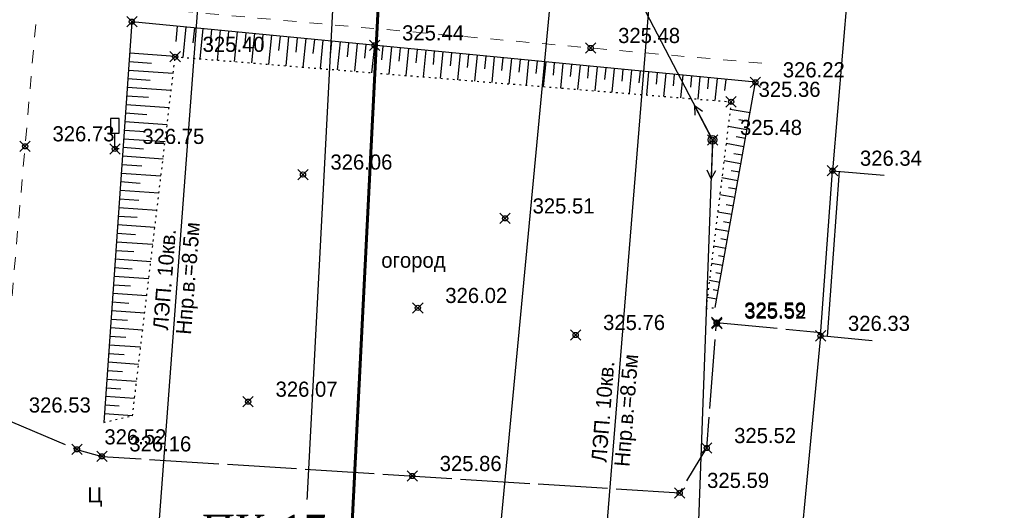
# Model space of a CAD drawing. Header units: metres. Extents: x 703769 to 722343, y 4313031 to 4317457.
# Tile 222 of 256: x 708211 to 708268, y 4314792 to 4314820. Entities that reach past the tile are written whole.
import ezdxf
from ezdxf import colors
from ezdxf.entities.mleader import LeaderData, LeaderLine
from ezdxf.math import Vec2, Vec3

# ---------------------------------------------------------------- set-up
doc = ezdxf.new("R2010")
doc.units = ezdxf.units.M
doc.header["$LTSCALE"] = 0.5
doc.header["$PDMODE"] = 35
doc.header["$PDSIZE"] = 0.3
for name, pattern in [('Auto_Street_NotBorder_Line_m1', [3, 1.5, -1.5]), ('ДОРОГИ_СТРОЯЩ', [9, 8, -1]), ('Контура низ откосов  Штриховая 0.1-0.5 - - - - - - -', [0.6, 0.1, -0.5])]:
    doc.linetypes.add(name, pattern=pattern)
for name, color, linetype in [('(004) Точки рельефа', 7, 'Continuous'), ('(007) Здания', 7, 'Continuous'), ('(013) Газ', 30, 'ИК_Газопровод -------г--------'), ('(019) Связь', 3, 'ИК_КАБ_СВЯЗИ'), ('(022) Возд. Линии', 7, 'Continuous'), ('(025) Дорога', 7, 'Continuous'), ('(026) Д_знаки', 7, 'Continuous'), ('(035) Откосы', 7, 'Continuous'), ('(037) Контуры', 7, 'Continuous'), ('(040) Ограда', 7, 'Continuous')]:
    doc.layers.add(name, color=color, linetype=linetype)
doc.layers.add('AUTO#_ROADS_EXIST_L', color=7, linetype='Continuous', lineweight=15, true_color=0x000000)
doc.layers.add('ВК_В1', color=134, linetype='Continuous', lineweight=40)
doc.styles.add('BM-431', font='txt')
doc.styles.add('D-431', font='txt')
doc.styles.add('Interproekt', font='isocpeur.ttf', dxfattribs={"width": 0.95, "oblique": 15})
doc.styles.add('S', font='txtwr', dxfattribs={"oblique": 15})
doc.styles.get("Standard").update_dxf_attribs({"font": 'times.ttf'})
doc.linetypes.add('GAZ_VOZDUSH', pattern='A,1,-2,["~",Standard,S=3,R=0,X=-1.5,Y=-1.5],-1,10', length=14)
doc.linetypes.add('ИК_Газопровод -------г--------', pattern='A,9,-0.6,["Г",Standard,S=1.2,R=0,X=0,Y=-0.6],-1.2', length=10.8)
doc.linetypes.add('ИК_КАБ_СВЯЗИ', pattern='A,4,["o",Standard,S=0.5,R=0,X=0,Y=-0.125],4,-2', length=10)
doc.linetypes.add('ОГРАДА_ГЛИН', pattern='A,4,["|",Standard,S=0.8,R=0,X=0,Y=-0.8],0.5,["|",Standard,S=0.8,R=0,X=0,Y=-0.8],3.5', length=8)

# ---------------------------------------------------------------- blocks, each defined once
blk = doc.blocks.new('I02063')
at = {"linetype": 'Continuous'}
blk.add_lwpolyline([(-0.5, 3.5), (-0.5, 1.8), (0.5, 1.8), (0.5, 3.5)], close=True, dxfattribs=at)
blk.add_lwpolyline([(0.5, 0), (0, 0), (0, 1.8)], dxfattribs=at)
at = {"color": 4, "style": 'S', "oblique": 15}
blk.add_attdef('Z', (1.280972, -0.066143), '', height=2, dxfattribs=at)
blk = doc.blocks.new('S1')
at = {"layer": '(022) Возд. Линии'}
for p, q in [((-2, 0), (-1.5, 0.25)), ((-2, 0), (-1.5, -0.25)), ((0, 0), (-2, 0))]:
    blk.add_line(p, q, dxfattribs=at)
blk = doc.blocks.new('S2')
at = {"layer": '(022) Возд. Линии'}
for p, q in [((0, 0), (2, 0)), ((2, 0), (1.5, 0.25)), ((2, 0), (1.5, -0.25))]:
    blk.add_line(p, q, dxfattribs=at)
blk = doc.blocks.new('SS')
at = {"layer": '(022) Возд. Линии'}
blk.add_circle((0, 0), 0.25, dxfattribs=at)
blk = doc.blocks.new('_Dot')
at = {"color": 0, "linetype": 'ByBlock', "lineweight": -2}
blk.add_line((-0.5, 0), (-1, 0), dxfattribs=at)
at = {"color": 0, "linetype": 'ByBlock', "const_width": 0.5}
blk.add_lwpolyline([(-0.25, 0, 1), (0.25, 0, 1)], format="xyb", close=True, dxfattribs=at)

msp = doc.modelspace()

# ---------------------------------------------------------------- linework, layer by layer
at = {"layer": '(007) Здания', "flags": 128}
for points, elevation in [([(708263.028, 4314832.093), (708260.039, 4314832.344), (708258.309, 4314811.756), (708261.298, 4314811.505)], 326.037), ([(708260.604, 4314801.927), (708257.617, 4314802.21), (708255.678, 4314781.712), (708258.665, 4314781.429)], 326.049)]:
    msp.add_lwpolyline(points, dxfattribs=dict(at, elevation=elevation))
at = {"layer": '(013) Газ', "linetype": 'GAZ_VOZDUSH', "elevation": 324.816, "flags": 128}
msp.add_lwpolyline([(708165.166, 4315455.034), (708237.064, 4315447.856), (708237.796, 4315439.435), (708237.948, 4315425.87), (708271.633, 4315423.02), (708271.633, 4315423.02), (708293.165, 4315421.558), (708284.482, 4315255.16), (708278.28, 4315165.641), (708278.086, 4315159.227), (708267.101, 4315087.682), (708203.286, 4314411.276), (708188.652, 4314151.902), (708188.652, 4314118.902)], dxfattribs=at)
at = {"layer": '(019) Связь', "elevation": 325.431, "flags": 128}
msp.add_lwpolyline([(708153.006, 4314105.043), (708156.993, 4314142.734), (708156.993, 4314142.734), (708174.147, 4314200.184), (708174.323, 4314203.958), (708195.362, 4314453.153), (708204.073, 4314563.084), (708218.911, 4314738.478), (708226.164, 4314758.135), (708236.601, 4314958.674), (708237.563, 4314979.166), (708241.532, 4315051.931), (708251.542, 4315144.303), (708253.161, 4315164.518), (708257.428, 4315233.645), (708258.881, 4315245.481), (708269.326, 4315369.847), (708270.394, 4315382.606), (708278.265, 4315465.509), (708280.616, 4315477.921), (708295.324, 4315641.488), (708303.766, 4315706.848), (708303.348, 4315724.234), (708305.187, 4315772.118), (708306.696, 4315783.119), (708308.615, 4315806.312), (708309.889, 4315815.038), (708320.552, 4315934.795), (708321.594, 4315946.168), (708336.888, 4316115.682), (708345.287, 4316227.711), (708346.981, 4316228.783), (708355.083, 4316230.156), (708358.134, 4316229.662)], dxfattribs=at)
at = {"layer": '(022) Возд. Линии', "flags": 128}
for points, elevation in [([(708173.508, 4314249.294), (708180.426, 4314321.315), (708187.561, 4314422.215), (708190.623, 4314454.694), (708195.781, 4314509.415), (708203.64, 4314603.19), (708211.44, 4314697.517), (708218.596, 4314783.876), (708219.251, 4314789.291), (708222.239, 4314829.112), (708225.833, 4314872.829), (708227.553, 4314940.171), (708237.806, 4315038.61), (708242.302, 4315088.885), (708248.423, 4315158.844), (708247.859, 4315176.046), (708220.321, 4315178.161)], -1.937), ([(708193.113, 4314949.215), (708231.85, 4314945.639), (708252.432, 4314962.525), (708256.599, 4314927.904), (708250.049, 4314850.368), (708243.396, 4314768.028), (708236.639, 4314687.685), (708229.091, 4314592.015), (708221.041, 4314493.71), (708213.333, 4314396.611), (708205.917, 4314312.611), (708198.539, 4314217.865), (708194.357, 4314168.719), (708189.106, 4314107.015)], 325.602), ([(708240.661, 4314834.09), (708251.381, 4314813.537), (708249.914, 4314773.689), (708254.9, 4314770.793)], -1.937)]:
    msp.add_lwpolyline(points, dxfattribs=dict(at, elevation=elevation))
at = {"layer": '(025) Дорога', "linetype": 'ДОРОГИ_СТРОЯЩ', "elevation": 325.296, "flags": 128}
msp.add_lwpolyline([(708210.291, 4314797.492), (708214.658, 4314795.648), (708216.096, 4314795.244), (708249.48, 4314793.133), (708251.042, 4314795.729), (708251.616, 4314802.981), (708257.636, 4314802.411)], dxfattribs=at)
at = {"layer": '(035) Откосы'}
for p, q in [((708220.382, 4314819.228, -0.295), (708220.468, 4314820.112, -0.295)), ((708220.792, 4314818.304, -0.295), (708220.963, 4314820.064, -0.295)), ((708221.373, 4314819.14, -0.295), (708221.459, 4314820.016, -0.295)), ((708221.784, 4314818.224, -0.295), (708221.954, 4314819.968, -0.295)), ((708222.364, 4314819.052, -0.295), (708222.449, 4314819.92, -0.295)), ((708222.776, 4314818.144, -0.295), (708222.944, 4314819.872, -0.295)), ((708223.356, 4314818.963, -0.295), (708223.439, 4314819.823, -0.295)), ((708223.768, 4314818.063, -0.295), (708223.934, 4314819.775, -0.295)), ((708224.347, 4314818.875, -0.295), (708224.429, 4314819.727, -0.295)), ((708224.76, 4314817.983, -0.295), (708224.925, 4314819.679, -0.295)), ((708225.338, 4314818.787, -0.295), (708225.42, 4314819.631, -0.295)), ((708225.751, 4314817.902, -0.295), (708225.915, 4314819.583, -0.295)), ((708226.329, 4314818.698, -0.295), (708226.41, 4314819.535, -0.295)), ((708226.743, 4314817.822, -0.295), (708226.905, 4314819.486, -0.295)), ((708227.32, 4314818.61, -0.295), (708227.4, 4314819.438, -0.295)), ((708227.735, 4314817.741, -0.295), (708227.895, 4314819.39, -0.295)), ((708228.311, 4314818.522, -0.295), (708228.391, 4314819.342, -0.295)), ((708228.727, 4314817.661, -0.295), (708228.886, 4314819.294, -0.295)), ((708229.302, 4314818.433, -0.295), (708229.381, 4314819.246, -0.295)), ((708229.719, 4314817.581, -0.295), (708229.876, 4314819.198, -0.295)), ((708230.293, 4314818.345, -0.295), (708230.371, 4314819.149, -0.295)), ((708230.711, 4314817.5, -0.295), (708230.866, 4314819.101, -0.295)), ((708231.284, 4314818.256, -0.295), (708231.361, 4314819.053, -0.295)), ((708231.702, 4314817.42, -0.295), (708231.857, 4314819.005, -0.295)), ((708220.333, 4314818.363, -0.295), (708217.703, 4314818.547, -0.295)), ((708232.275, 4314818.168, -0.295), (708232.352, 4314818.957, -0.295)), ((708232.694, 4314817.339, -0.295), (708232.847, 4314818.909, -0.295)), ((708233.266, 4314818.08, -0.295), (708233.342, 4314818.86, -0.295)), ((708233.686, 4314817.259, -0.295), (708233.837, 4314818.812, -0.295)), ((708234.257, 4314817.991, -0.295), (708234.332, 4314818.764, -0.295)), ((708234.678, 4314817.178, -0.295), (708234.827, 4314818.716, -0.295)), ((708235.248, 4314817.903, -0.295), (708235.323, 4314818.668, -0.295)), ((708235.67, 4314817.098, -0.295), (708235.818, 4314818.62, -0.295)), ((708236.239, 4314817.815, -0.295), (708236.313, 4314818.572, -0.295)), ((708236.662, 4314817.017, -0.295), (708236.808, 4314818.523, -0.295)), ((708237.23, 4314817.726, -0.295), (708237.303, 4314818.475, -0.295)), ((708237.653, 4314816.937, -0.295), (708237.798, 4314818.427, -0.295)), ((708218.971, 4314817.959, -0.295), (708217.668, 4314818.051, -0.295)), ((708238.221, 4314817.638, -0.295), (708238.293, 4314818.379, -0.295)), ((708238.645, 4314816.857, -0.295), (708238.789, 4314818.331, -0.295)), ((708239.212, 4314817.55, -0.295), (708239.284, 4314818.283, -0.295)), ((708239.637, 4314816.776, -0.295), (708239.779, 4314818.235, -0.295)), ((708240.204, 4314817.461, -0.295), (708240.274, 4314818.186, -0.295)), ((708240.629, 4314816.696, -0.295), (708240.769, 4314818.138, -0.295)), ((708241.195, 4314817.373, -0.295), (708241.264, 4314818.09, -0.295)), ((708241.621, 4314816.615, -0.295), (708241.759, 4314818.042, -0.295)), ((708242.186, 4314817.284, -0.295), (708242.255, 4314817.994, -0.295)), ((708242.613, 4314816.535, -0.295), (708242.75, 4314817.946, -0.295)), ((708243.177, 4314817.196, -0.295), (708243.245, 4314817.898, -0.295)), ((708243.604, 4314816.454, -0.295), (708243.74, 4314817.849, -0.295)), ((708220.216, 4314817.374, -0.295), (708217.633, 4314817.554, -0.295)), ((708244.168, 4314817.108, -0.295), (708244.235, 4314817.801, -0.295)), ((708244.596, 4314816.374, -0.295), (708244.73, 4314817.753, -0.295)), ((708245.159, 4314817.019, -0.295), (708245.225, 4314817.705, -0.295)), ((708245.588, 4314816.294, -0.295), (708245.721, 4314817.657, -0.295)), ((708246.15, 4314816.931, -0.295), (708246.216, 4314817.609, -0.295)), ((708246.58, 4314816.213, -0.295), (708246.711, 4314817.56, -0.295)), ((708247.141, 4314816.843, -0.295), (708247.206, 4314817.512, -0.295)), ((708247.572, 4314816.133, -0.295), (708247.701, 4314817.464, -0.295)), ((708248.132, 4314816.754, -0.295), (708248.196, 4314817.416, -0.295)), ((708248.564, 4314816.052, -0.295), (708248.691, 4314817.368, -0.295)), ((708249.123, 4314816.666, -0.295), (708249.187, 4314817.32, -0.295)), ((708249.555, 4314815.972, -0.295), (708249.682, 4314817.272, -0.295)), ((708218.878, 4314816.968, -0.295), (708217.598, 4314817.058, -0.295)), ((708250.114, 4314816.577, -0.295), (708250.177, 4314817.223, -0.295)), ((708250.547, 4314815.891, -0.295), (708250.672, 4314817.175, -0.295)), ((708251.105, 4314816.489, -0.295), (708251.167, 4314817.127, -0.295)), ((708251.539, 4314815.811, -0.295), (708251.662, 4314817.079, -0.295)), ((708252.096, 4314816.401, -0.295), (708252.157, 4314817.031, -0.295)), ((708220.098, 4314816.384, -0.295), (708217.564, 4314816.562, -0.295)), ((708219.981, 4314815.395, -0.295), (708217.494, 4314815.569, -0.295)), ((708218.784, 4314815.978, -0.295), (708217.529, 4314816.065, -0.295)), ((708218.691, 4314814.987, -0.295), (708217.46, 4314815.073, -0.295)), ((708252.401, 4314815.319, -0.295), (708253.542, 4314815.116, -0.295)), ((708219.863, 4314814.406, -0.295), (708217.425, 4314814.577, -0.295)), ((708252.898, 4314814.725, -0.295), (708253.455, 4314814.626, -0.295)), ((708218.597, 4314813.996, -0.295), (708217.39, 4314814.08, -0.295)), ((708252.281, 4314814.33, -0.295), (708253.368, 4314814.136, -0.295)), ((708219.746, 4314813.417, -0.295), (708217.355, 4314813.584, -0.295)), ((708252.16, 4314813.341, -0.295), (708253.193, 4314813.157, -0.295)), ((708252.75, 4314813.741, -0.295), (708253.28, 4314813.646, -0.295)), ((708218.504, 4314813.005, -0.295), (708217.321, 4314813.088, -0.295)), ((708252.603, 4314812.756, -0.295), (708253.106, 4314812.667, -0.295)), ((708219.628, 4314812.428, -0.295), (708217.286, 4314812.592, -0.295)), ((708252.04, 4314812.351, -0.295), (708253.019, 4314812.177, -0.295)), ((708219.51, 4314811.439, -0.295), (708217.217, 4314811.599, -0.295)), ((708218.41, 4314812.014, -0.295), (708217.251, 4314812.095, -0.295)), ((708252.455, 4314811.772, -0.295), (708252.931, 4314811.687, -0.295)), ((708218.317, 4314811.023, -0.295), (708217.182, 4314811.103, -0.295)), ((708251.919, 4314811.362, -0.295), (708252.844, 4314811.197, -0.295)), ((708219.393, 4314810.449, -0.295), (708217.147, 4314810.607, -0.295)), ((708252.308, 4314810.788, -0.295), (708252.757, 4314810.708, -0.295)), ((708218.223, 4314810.033, -0.295), (708217.112, 4314810.11, -0.295)), ((708251.799, 4314810.373, -0.295), (708252.67, 4314810.218, -0.295)), ((708219.275, 4314809.46, -0.295), (708217.078, 4314809.614, -0.295)), ((708251.678, 4314809.384, -0.295), (708252.495, 4314809.238, -0.295)), ((708252.16, 4314809.803, -0.295), (708252.582, 4314809.728, -0.295)), ((708218.13, 4314809.042, -0.295), (708217.043, 4314809.118, -0.295)), ((708252.013, 4314808.819, -0.295), (708252.408, 4314808.749, -0.295)), ((708219.158, 4314808.471, -0.295), (708217.008, 4314808.621, -0.295)), ((708251.558, 4314808.395, -0.295), (708252.321, 4314808.259, -0.295)), ((708219.04, 4314807.482, -0.295), (708216.939, 4314807.629, -0.295)), ((708218.036, 4314808.051, -0.295), (708216.974, 4314808.125, -0.295)), ((708251.866, 4314807.835, -0.295), (708252.233, 4314807.769, -0.295)), ((708217.943, 4314807.06, -0.295), (708216.904, 4314807.133, -0.295)), ((708251.438, 4314807.406, -0.295), (708252.146, 4314807.279, -0.295)), ((708218.923, 4314806.493, -0.295), (708216.87, 4314806.636, -0.295)), ((708251.718, 4314806.85, -0.295), (708252.059, 4314806.79, -0.295)), ((708217.849, 4314806.069, -0.295), (708216.835, 4314806.14, -0.295)), ((708251.317, 4314806.416, -0.295), (708251.971, 4314806.3, -0.295)), ((708218.805, 4314805.504, -0.295), (708216.8, 4314805.644, -0.295)), ((708251.197, 4314805.427, -0.295), (708251.797, 4314805.32, -0.295)), ((708251.571, 4314805.866, -0.295), (708251.884, 4314805.81, -0.295)), ((708217.756, 4314805.078, -0.295), (708216.765, 4314805.148, -0.295)), ((708251.423, 4314804.882, -0.295), (708251.71, 4314804.831, -0.295)), ((708218.687, 4314804.514, -0.295), (708216.731, 4314804.651, -0.295)), ((708251.076, 4314804.438, -0.295), (708251.622, 4314804.341, -0.295)), ((708218.57, 4314803.525, -0.295), (708216.661, 4314803.659, -0.295)), ((708217.662, 4314804.087, -0.295), (708216.696, 4314804.155, -0.295)), ((708217.569, 4314803.097, -0.295), (708216.627, 4314803.163, -0.295)), ((708218.452, 4314802.536, -0.295), (708216.592, 4314802.666, -0.295)), ((708217.475, 4314802.106, -0.295), (708216.557, 4314802.17, -0.295)), ((708218.335, 4314801.547, -0.295), (708216.522, 4314801.674, -0.295)), ((708217.382, 4314801.115, -0.295), (708216.488, 4314801.177, -0.295)), ((708218.217, 4314800.558, -0.295), (708216.453, 4314800.681, -0.295)), ((708218.1, 4314799.569, -0.295), (708216.384, 4314799.689, -0.295)), ((708217.288, 4314800.124, -0.295), (708216.418, 4314800.185, -0.295)), ((708217.195, 4314799.133, -0.295), (708216.349, 4314799.192, -0.295)), ((708217.982, 4314798.579, -0.295), (708216.314, 4314798.696, -0.295)), ((708217.101, 4314798.142, -0.295), (708216.279, 4314798.2, -0.295)), ((708217.858, 4314797.591, -0.295), (708216.245, 4314797.704, -0.295))]:
    msp.add_line(p, q, dxfattribs=at)
at = {"layer": '(035) Откосы', "elevation": -0.295, "flags": 128}
msp.add_lwpolyline([(708251.535, 4314803.851), (708253.854, 4314816.866), (708217.83, 4314820.369), (708216.21, 4314797.207)], dxfattribs=at)
at = {"layer": '(035) Откосы', "linetype": 'Контура низ откосов  Штриховая 0.1-0.5 - - - - - - -', "elevation": -0.295}
msp.add_lwpolyline([(708216.21, 4314797.207), (708217.865, 4314797.592), (708220.331, 4314818.342), (708252.452, 4314815.737), (708250.994, 4314803.766), (708251.535, 4314803.851)], dxfattribs=at)
at = {"layer": '(040) Ограда', "linetype": 'ОГРАДА_ГЛИН', "elevation": 326.037, "flags": 128}
msp.add_lwpolyline([(708257.617, 4314802.21), (708258.309, 4314811.756)], dxfattribs=at)
at = {"layer": '(040) Ограда', "elevation": 326.037, "flags": 128}
msp.add_lwpolyline([(708258.015, 4314802.172), (708258.708, 4314811.722)], dxfattribs=at)
at = {"color": 7, "lineweight": 60, "flags": 128}
msp.add_lwpolyline([(708240.115, 4314986.119), (708237.465, 4314926.667), (708235.809, 4314899.895), (708234.498, 4314869.618), (708230.06, 4314781.67), (708228.958, 4314757.378), (708223.359, 4314737.037), (708204.558, 4314523.813), (708196.059, 4314424.814), (708184.899, 4314294.752), (708174.557, 4314166.154), (708168.436, 4314154.821), (708168.436, 4314154.821), (708086.138, 4314125.895), (708037.269, 4314109.069), (708002.488, 4314098.284), (708002.488, 4314098.284), (707913.651, 4314069.236), (707865.757, 4314055.085), (707817.896, 4314040.633), (707721.771, 4314013.098), (707673.615, 4313999.646), (707633.375, 4313988.405), (707625.006, 4314019.638)], dxfattribs=at)
at = {"color": 0, "linetype": 'ByBlock', "lineweight": -2, "transparency": 16777216}
for p in [(708217.83, 4314820.369, 326.67), (708231.857, 4314819.005, 325.439), (708244.337, 4314818.852, 325.482), (708220.331, 4314818.342, 325.396), (708253.854, 4314816.866, 326.215), (708252.452, 4314815.737, 325.355), (708211.659, 4314813.166, 326.728), (708216.848, 4314813.017, 326.749), (708251.381, 4314813.537, 325.481), (708227.716, 4314811.534, 326.064), (708258.309, 4314811.756, 326.337), (708239.395, 4314809.001, 325.515), (708234.352, 4314803.824, 326.025), (708251.616, 4314802.981, 325.591), (708251.631, 4314802.916, 325.517), (708243.469, 4314802.261, 325.758), (708257.617, 4314802.21, 326.332), (708224.546, 4314798.403, 326.07), (708214.658, 4314795.648, 326.517), (708251.042, 4314795.729, 325.519), (708216.096, 4314795.244, 326.161), (708234.028, 4314794.11, 325.856), (708249.48, 4314793.133, 325.593)]:
    msp.add_point(p, dxfattribs=at)
at = {"layer": 'AUTO#_ROADS_EXIST_L', "linetype": 'Auto_Street_NotBorder_Line_m1', "lineweight": 15, "elevation": -0.295, "flags": 128}
msp.add_lwpolyline([(708254.228, 4314817.964), (708212.405, 4314821.719), (708210.291, 4314797.492)], dxfattribs=at)

# ---------------------------------------------------------------- block references
at = {"layer": '(022) Возд. Линии'}
for name, p, rotation in [('S2', (708251.267, 4314813.756, -1.937), 117.5450033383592), ('S1', (708251.372, 4314813.285, -1.937), 87.97877043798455)]:
    msp.add_blockref(name, p, dxfattribs=dict(at, rotation=rotation))
msp.add_blockref('SS', (708251.381, 4314813.537, -1.937), dxfattribs=at)
at = {"layer": '(026) Д_знаки', "xscale": 0.5, "yscale": 0.5, "zscale": 0.5}
msp.add_blockref('I02063', (708216.848, 4314813.017, 326.454), dxfattribs=at)

# ---------------------------------------------------------------- texts
at = {"layer": '(004) Точки рельефа', "style": 'D-431'}
for s, p in [('325.44', (708233.443, 4314819.286, 325.439)), ('325.48', (708245.923, 4314819.135, 325.482)), ('325.40', (708221.917, 4314818.624, 325.396)), ('326.22', (708255.44, 4314817.151, 326.215)), ('325.36', (708254.038, 4314816.022, 325.355)), ('325.48', (708252.967, 4314813.82, 325.481)), ('326.73', (708213.245, 4314813.452, 326.728)), ('326.75', (708218.434, 4314813.302, 326.749)), ('326.34', (708259.895, 4314812.041, 326.337)), ('326.06', (708229.302, 4314811.819, 326.064)), ('325.51', (708240.981, 4314809.282, 325.515)), ('326.02', (708235.938, 4314804.109, 326.025)), ('325.59', (708253.202, 4314803.265, 325.591)), ('325.52', (708253.217, 4314803.197, 325.517)), ('325.76', (708245.055, 4314802.547, 325.758)), ('326.33', (708259.203, 4314802.495, 326.332)), ('326.07', (708226.132, 4314798.689, 326.07)), ('326.53', (708211.877, 4314797.777, 326.533)), ('326.52', (708216.244, 4314795.933, 326.517)), ('325.52', (708252.628, 4314796.01, 325.519)), ('326.16', (708217.682, 4314795.529, 326.161)), ('325.86', (708235.614, 4314794.395, 325.856)), ('325.59', (708251.066, 4314793.417, 325.593))]:
    msp.add_text(s, height=0.875, dxfattribs=at).set_placement(p)
at = {"layer": '(022) Возд. Линии', "style": 'BM-431'}
for p in [(708221.243, 4314802.256, -1.937), (708246.572, 4314794.619, 325.602)]:
    msp.add_text('Hпр.в.=8.5м', height=0.875, rotation=85.4317, dxfattribs=at).set_placement(p)
at = {"layer": '(022) Возд. Линии', "char_height": 0.875, "attachment_point": 1, "rotation": 85.4317, "style": 'BM-431'}
for insert in [(708219.042, 4314802.585, -1.937), (708244.37, 4314794.947, 325.602)]:
    msp.add_mtext('ЛЭП. 10кв.', dxfattribs=dict(at, insert=insert))
at = {"layer": '(025) Дорога', "linetype": 'ДОРОГИ_СТРОЯЩ', "style": 'BM-431'}
msp.add_text('Ц', height=0.875, dxfattribs=at).set_placement((708215.261, 4314792.586, -0.295))
at = {"layer": '(037) Контуры', "color": 0, "linetype": 'ByBlock', "style": 'BM-431'}
msp.add_text('огород', height=0.875, dxfattribs=at).set_placement((708232.239, 4314806.146, -0.295))

# ---------------------------------------------------------------- next in the draw order: leaders
at = {"layer": 'ВК_В1', "color": 7, "lineweight": 13}
ml = msp.add_multileader_mtext('Standard', dxfattribs=at)
ml.set_content('{\\fTimes New Roman|b0|i0|c204|p18;\\Q0;\\W1;ПК-\\fTimes New Roman|b0|i0|c0|p18;17}', color=7, style='Interproekt')
ml.set_leader_properties(color=256, linetype='Continuous', lineweight=13)
ml.set_arrow_properties(name='DOT')
ml.build(insert=Vec2(0, 0))
ml.multileader.update_dxf_attribs({"text_left_attachment_type": 6, "text_right_attachment_type": 6, "dogleg_length": 0, "arrow_head_size": 0.00144})
ctx = ml.context
ctx.base_point, ctx.char_height, ctx.arrow_head_size, ctx.landing_gap_size, ctx.plane_origin = Vec3(708222.034, 4314789.767), 1.75, 0.00144, 0.0008, Vec3(709093.353, 4314830.53)
ctx.left_attachment, ctx.right_attachment, ctx.text_align_type = 6, 6, 1
notes = []
notes.append((ctx, [(1, (1, 1, 0), (708228.908, 4314789.767), (-1, 0), 0, [(0, [(708230.197, 4314784.376)], 0, [])])]))
ctx.mtext.insert, ctx.mtext.rotation, ctx.mtext.width, ctx.mtext.alignment, ctx.mtext.flow_direction = Vec3(708225.471, 4314791.867), 6.283185, 3.59135, 2, 5
ctx.mtext.has_bg_fill, ctx.mtext.bg_color, ctx.mtext.bg_scale_factor, ctx.mtext.bg_transparency, ctx.mtext.use_window_bg_color = 1, -1027028792, 1.5, 0, 1
for ctx, leaders in notes:
    for number, flags, end, landing, length, lines in leaders:
        leader = LeaderData()
        leader.index, (leader.has_last_leader_line, leader.has_dogleg_vector, leader.attachment_direction) = number, flags
        leader.last_leader_point, leader.dogleg_vector, leader.dogleg_length = Vec3(end), Vec3(landing), length
        for number, points, colour, breaks in lines:
            line = LeaderLine()
            line.index, line.vertices, line.color, line.breaks = number, Vec3.list(points), colors.encode_raw_color(colour), breaks
            leader.lines.append(line)
        ctx.leaders.append(leader)

doc.saveas('drawing.dxf')
